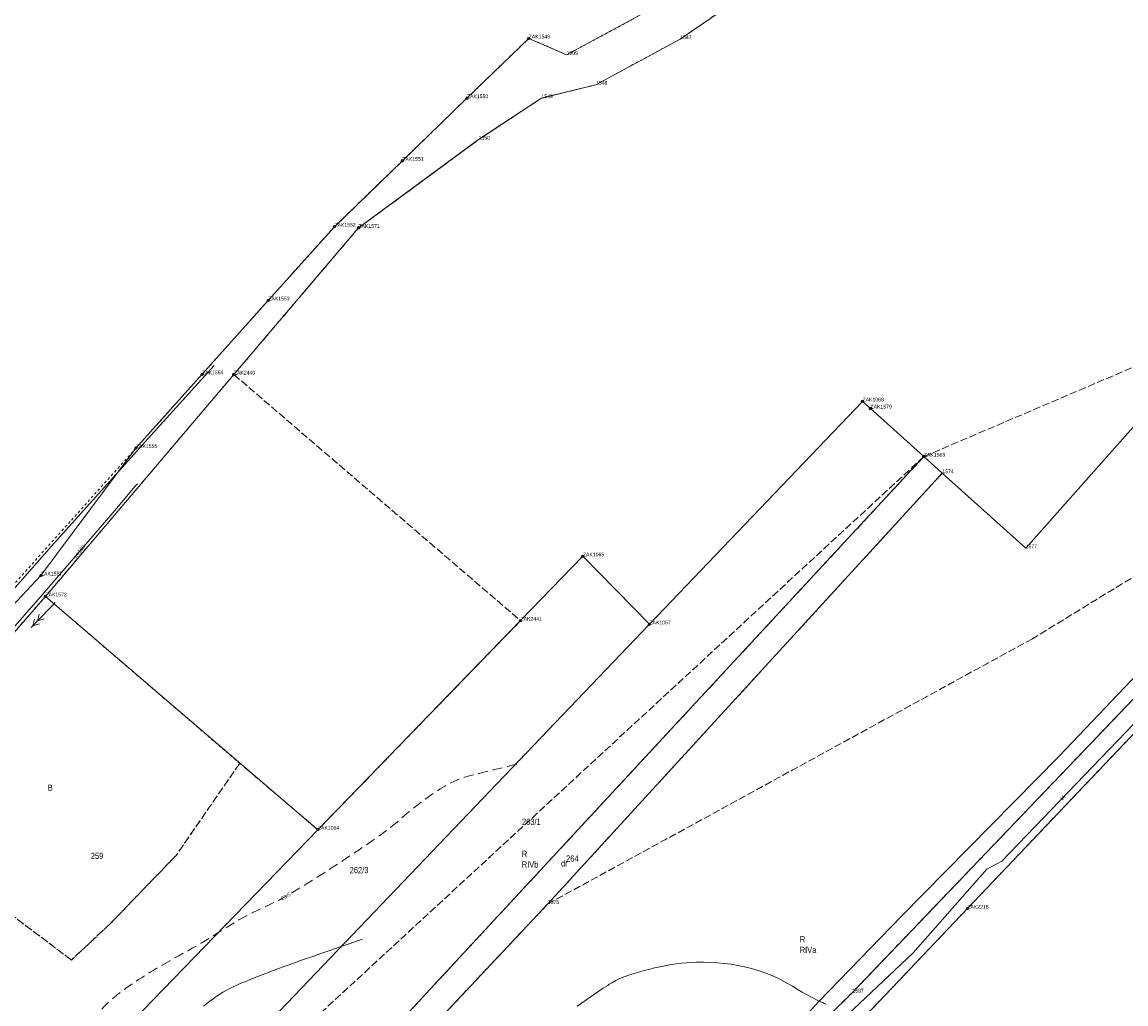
# Model space of a CAD drawing. Header units: metres. Extents: x 6551181 to 6555585, y 5935140 to 5937297.
# Tile 63 of 97: x 6551353 to 6551575, y 5936166 to 5936364. Entities that reach past the tile are written whole.
import ezdxf
from ezdxf.enums import TextEntityAlignment as Align

# ---------------------------------------------------------------- set-up
doc = ezdxf.new("R2010")
doc.units = ezdxf.units.M
for name, pattern in [('1.5_0.5', [2, 1.5, -0.5]), ('2.0_1.0', [3, 2, -1]), ('218-500', [1, 0.5, -0.5]), ('219-500', [0])]:
    doc.linetypes.add(name, pattern=pattern)
for name, color, linetype in [('202-Punkt graniczny stabilizowany trwale', 7, 'Continuous'), ('202-Punkt graniczny stabilizowany trwale-Atr103', 7, 'Continuous'), ('203-Punkt załamania granicy działki nie stabilizowany', 7, 'Continuous'), ('203-Punkt załamania granicy działki nie stabilizowany-Atr104', 7, 'Continuous'), ('209-Opis konturu klasyfikacyjnego', 7, 'Continuous'), ('210-Oznaczenie użytku', 7, 'Continuous'), ('211-Nr działki', 7, 'Continuous'), ('217-Granica konturu klasyfikcyjnego', 7, 'Continuous'), ('218-Granica użytku', 7, 'Continuous'), ('219-Linia granicy', 7, 'Continuous'), ('811-Warstwica ciągła linia', 7, 'Continuous'), ('812-Warstwica pomocnicza linia', 7, 'Continuous'), ('812-Warstwica pomocnicza linia-Atr2', 7, 'Continuous'), ('przewód elektroenergetyczny (linia)', 7, 'Continuous'), ('przewód elektroenergetyczny średniego napięcia (linia) - symbol', 7, 'Continuous'), ('przewód telekomunikacyjny (linia)', 7, 'Continuous'), ('przewód telekomunikacyjny (linia)-Atr1', 7, 'Continuous'), ('przewód wodociągowy (linia)', 7, 'Continuous'), ('przewód wodociągowy (linia)-Atr1', 7, 'Continuous')]:
    doc.layers.add(name, color=color, linetype=linetype)
doc.styles.get("Standard").update_dxf_attribs({"font": 'arial.ttf'})

# ---------------------------------------------------------------- blocks, each defined once
blk = doc.blocks.new('202')
at = {"color": 0, "linetype": 'Continuous', "lineweight": -2}
blk.add_circle((0, 0), 2.5, dxfattribs=at)
blk = doc.blocks.new('203')
at = {"linetype": 'Continuous', "lineweight": 0}
h = blk.add_hatch(color=0, dxfattribs=at)
edge = h.paths.add_edge_path()
edge.add_arc((0, 0), 0.045, 0, 360)
blk = doc.blocks.new('PE03')
at = {"color": 0, "linetype": 'Continuous', "lineweight": 13}
for p, q in [((0.9, 0), (0, 0)), ((0.9, 0), (2.3, 0)), ((2.3, 0), (3.7, 0)), ((3.7, 0), (5.1, 0)), ((5.1, 0), (3.888, 0.7)), ((5.1, 0), (3.888, -0.7)), ((5.1, 0), (6.5, 0)), ((6.5, 0), (5.288, 0.7)), ((6.5, 0), (5.288, -0.7)), ((6.5, 0), (7, 0))]:
    blk.add_line(p, q, dxfattribs=at)

msp = doc.modelspace()

# ---------------------------------------------------------------- linework, layer by layer
at = {"layer": '217-Granica konturu klasyfikcyjnego', "color": 3, "linetype": '1.5_0.5', "lineweight": 18, "flags": 128}
for points in [[(6551497.96, 5936368.59), (6551485.58, 5936360.11)], [(6551485.58, 5936360.11), (6551468.57, 5936350.9)], [(6551468.57, 5936350.9), (6551457.57, 5936348.19)], [(6551457.57, 5936348.19), (6551444.91, 5936339.83)], [(6551444.91, 5936339.83), (6551420.67, 5936322.04)], [(6551420.67, 5936322.04), (6551395.54, 5936292.48)], [(6551534.72, 5936275.94), (6551610.43, 5936308.25)], [(6551395.54, 5936292.48), (6551453.36, 5936242.86)], [(6551632.81, 5936285.81), (6551556.64, 5936239.23)], [(6551534.72, 5936275.94), (6551374.72, 5936128.43)], [(6551386.66, 5936116.29), (6551534.72, 5936275.94)], [(6551453.36, 5936242.86), (6551412.5, 5936200.72)], [(6551556.64, 5936239.23), (6551458.86, 5936185.75)], [(6551520.29, 5936167.9), (6551589.23, 5936239.86)], [(6551396.72, 5936214.1), (6551383.89, 5936195.54)], [(6551412.5, 5936200.72), (6551396.72, 5936214.1)], [(6551383.89, 5936195.54), (6551370.72, 5936181.89)], [(6551458.86, 5936185.75), (6551431.95, 5936157.17)], [(6551362.78, 5936174.45), (6551351.05, 5936183.28)], [(6551370.72, 5936181.89), (6551362.78, 5936174.45)], [(6551501.07, 5936148.95), (6551520.29, 5936167.9)]]:
    msp.add_lwpolyline(points, dxfattribs=at)
at = {"layer": '218-Granica użytku', "color": 3, "linetype": '218-500', "lineweight": 18, "flags": 128}
for points in [[(6551485.58, 5936360.11), (6551497.96, 5936368.59)], [(6551481.4, 5936367.04), (6551462.65, 5936356.9)], [(6551455.02, 5936360.25), (6551442.55, 5936348.19)], [(6551462.65, 5936356.9), (6551455.02, 5936360.25)], [(6551468.57, 5936350.9), (6551485.58, 5936360.11)], [(6551457.57, 5936348.19), (6551468.57, 5936350.9)], [(6551442.55, 5936348.19), (6551429.52, 5936335.56)], [(6551444.91, 5936339.83), (6551457.57, 5936348.19)], [(6551420.67, 5936322.04), (6551444.91, 5936339.83)], [(6551429.52, 5936335.56), (6551415.81, 5936322.28)], [(6551395.54, 5936292.48), (6551420.67, 5936322.04)], [(6551415.81, 5936322.28), (6551402.47, 5936307.42)], [(6551402.47, 5936307.42), (6551389.13, 5936292.53)], [(6551534.72, 5936275.94), (6551610.43, 5936308.25)], [(6551357.52, 5936247.75), (6551395.54, 5936292.48)], [(6551389.13, 5936292.53), (6551375.79, 5936277.66)], [(6551395.54, 5936292.48), (6551453.36, 5936242.86)], [(6551632.81, 5936285.81), (6551556.64, 5936239.23)], [(6551375.79, 5936277.66), (6551362.5, 5936262.83)], [(6551534.72, 5936275.94), (6551374.72, 5936128.43)], [(6551386.66, 5936116.29), (6551534.72, 5936275.94)], [(6551538.44, 5936272.59), (6551534.72, 5936275.94)], [(6551458.86, 5936185.75), (6551538.44, 5936272.59)], [(6551362.5, 5936262.83), (6551329.51, 5936226.04)], [(6551357.52, 5936247.75), (6551323.06, 5936208.21)], [(6551396.72, 5936214.1), (6551357.52, 5936247.75)], [(6551453.36, 5936242.86), (6551412.5, 5936200.72)], [(6551556.64, 5936239.23), (6551458.86, 5936185.75)], [(6551520.29, 5936167.9), (6551589.23, 5936239.86)], [(6551563.42, 5936205.77), (6551585.67, 5936229.15)], [(6551383.89, 5936195.54), (6551396.72, 5936214.1)], [(6551412.5, 5936200.72), (6551396.72, 5936214.1)], [(6551559.31, 5936201.46), (6551563.42, 5936205.77)], [(6551549.98, 5936191.64), (6551559.31, 5936201.46)], [(6551370.72, 5936181.89), (6551383.89, 5936195.54)], [(6551543.47, 5936184.79), (6551549.98, 5936191.64)], [(6551431.95, 5936157.17), (6551458.86, 5936185.75)], [(6551520.56, 5936160.7), (6551543.47, 5936184.79)], [(6551351.05, 5936183.28), (6551362.78, 5936174.45)], [(6551362.78, 5936174.45), (6551370.72, 5936181.89)], [(6551501.07, 5936148.95), (6551520.29, 5936167.9)]]:
    msp.add_lwpolyline(points, dxfattribs=at)
at = {"layer": '219-Linia granicy', "color": 7, "linetype": '219-500', "lineweight": 18, "flags": 128}
for points in [[(6551555.26, 5936257.45), (6551659.72, 5936375.2)], [(6551497.96, 5936368.59), (6551485.58, 5936360.11)], [(6551462.65, 5936356.9), (6551481.4, 5936367.04)], [(6551455.02, 5936360.25), (6551442.55, 5936348.19)], [(6551455.02, 5936360.25), (6551462.65, 5936356.9)], [(6551485.58, 5936360.11), (6551468.57, 5936350.9)], [(6551468.57, 5936350.9), (6551457.57, 5936348.19)], [(6551442.55, 5936348.19), (6551429.52, 5936335.56)], [(6551457.57, 5936348.19), (6551444.91, 5936339.83)], [(6551444.91, 5936339.83), (6551420.67, 5936322.04)], [(6551429.52, 5936335.56), (6551415.81, 5936322.28)], [(6551395.54, 5936292.48), (6551420.67, 5936322.04)], [(6551415.81, 5936322.28), (6551402.47, 5936307.42)], [(6551402.47, 5936307.42), (6551389.13, 5936292.53)], [(6551357.52, 5936247.75), (6551395.54, 5936292.48)], [(6551389.13, 5936292.53), (6551375.79, 5936277.66)], [(6551522.35, 5936287.07), (6551479.35, 5936242.12)], [(6551523.95, 5936285.63), (6551522.35, 5936287.07)], [(6551534.72, 5936275.94), (6551523.95, 5936285.63)], [(6551375.79, 5936277.66), (6551356.63, 5936251.96)], [(6551534.72, 5936275.94), (6551386.66, 5936116.29)], [(6551534.72, 5936275.94), (6551538.44, 5936272.59)], [(6551538.44, 5936272.59), (6551458.87, 5936185.76)], [(6551538.44, 5936272.59), (6551555.26, 5936257.45)], [(6551465.94, 5936255.83), (6551453.36, 5936242.86)], [(6551479.35, 5936242.12), (6551465.94, 5936255.83)], [(6551356.63, 5936251.96), (6551329.89, 5936223.47)], [(6551323.06, 5936208.21), (6551357.52, 5936247.75)], [(6551412.5, 5936200.72), (6551357.52, 5936247.75)], [(6551412.5, 5936200.72), (6551453.36, 5936242.86)], [(6551479.35, 5936242.12), (6551372.63, 5936130.56)], [(6551589.23, 5936239.86), (6551520.29, 5936167.9)], [(6551543.47, 5936184.79), (6551585.67, 5936229.15)], [(6551412.5, 5936200.72), (6551358.45, 5936145)], [(6551458.87, 5936185.76), (6551431.95, 5936157.17)], [(6551520.56, 5936160.7), (6551543.47, 5936184.79)], [(6551520.29, 5936167.9), (6551501.07, 5936148.95)]]:
    msp.add_lwpolyline(points, dxfattribs=at)
at = {"layer": '811-Warstwica ciągła linia', "color": 32, "linetype": 'Continuous', "lineweight": 13, "flags": 128}
for points in [[(6551421.47, 5936178.65), (6551420.242, 5936178.223), (6551419.014, 5936177.797), (6551417.786, 5936177.371), (6551416.558, 5936176.945), (6551415.33, 5936176.519), (6551414.102, 5936176.093), (6551412.874, 5936175.668), (6551411.646, 5936175.242), (6551410.418, 5936174.816), (6551409.19, 5936174.39), (6551407.944, 5936173.954), (6551406.701, 5936173.51), (6551405.461, 5936173.06), (6551404.224, 5936172.602), (6551402.989, 5936172.138), (6551401.756, 5936171.668), (6551400.525, 5936171.191), (6551399.295, 5936170.707), (6551398.067, 5936170.217), (6551396.84, 5936169.72), (6551396.113, 5936169.409), (6551395.398, 5936169.074), (6551394.694, 5936168.716), (6551394.001, 5936168.336), (6551393.319, 5936167.936), (6551392.648, 5936167.518), (6551391.987, 5936167.082), (6551391.335, 5936166.629), (6551390.693, 5936166.161), (6551390.06, 5936165.68), (6551389.398, 5936165.161)], [(6551514.962, 5936165.549), (6551514.779, 5936165.629), (6551514.596, 5936165.71), (6551514.413, 5936165.79), (6551514.23, 5936165.87), (6551513.185, 5936166.356), (6551512.166, 5936166.878), (6551511.165, 5936167.427), (6551510.174, 5936167.996), (6551509.186, 5936168.575), (6551508.193, 5936169.156), (6551507.187, 5936169.731), (6551506.162, 5936170.29), (6551505.109, 5936170.826), (6551504.02, 5936171.33), (6551502.67, 5936171.878), (6551501.311, 5936172.351), (6551499.942, 5936172.753), (6551498.567, 5936173.089), (6551497.185, 5936173.364), (6551495.799, 5936173.583), (6551494.41, 5936173.75), (6551493.02, 5936173.87), (6551491.629, 5936173.949), (6551490.24, 5936173.99), (6551488.85, 5936173.987), (6551487.84, 5936173.95), (6551486.829, 5936173.886), (6551485.817, 5936173.793), (6551484.805, 5936173.674), (6551483.793, 5936173.527), (6551482.782, 5936173.355), (6551481.772, 5936173.156), (6551480.764, 5936172.932), (6551480.14, 5936172.78), (6551479.758, 5936172.685), (6551478.826, 5936172.452), (6551477.898, 5936172.214), (6551476.977, 5936171.964), (6551476.065, 5936171.696), (6551475.165, 5936171.403), (6551474.28, 5936171.079), (6551473.413, 5936170.716), (6551472.567, 5936170.308), (6551471.744, 5936169.849), (6551471.27, 5936169.55), (6551470.946, 5936169.336), (6551470.057, 5936168.744), (6551469.172, 5936168.149), (6551468.293, 5936167.552), (6551467.417, 5936166.952), (6551466.544, 5936166.349), (6551465.673, 5936165.743), (6551464.805, 5936165.135)]]:
    msp.add_lwpolyline(points, dxfattribs=at)
at = {"layer": '812-Warstwica pomocnicza linia', "color": 32, "linetype": '2.0_1.0', "lineweight": 13, "flags": 128}
msp.add_lwpolyline([(6551452.6, 5936213.93), (6551451.649, 5936213.699), (6551450.698, 5936213.467), (6551449.747, 5936213.236), (6551448.796, 5936213.004), (6551447.845, 5936212.772), (6551446.894, 5936212.54), (6551445.943, 5936212.308), (6551444.992, 5936212.076), (6551444.041, 5936211.843), (6551443.09, 5936211.61), (6551442.051, 5936211.315), (6551441.036, 5936210.95), (6551440.043, 5936210.524), (6551439.071, 5936210.043), (6551438.117, 5936209.516), (6551437.181, 5936208.951), (6551436.259, 5936208.355), (6551435.352, 5936207.736), (6551434.456, 5936207.102), (6551433.57, 5936206.46), (6551432.684, 5936205.793), (6551431.817, 5936205.105), (6551430.965, 5936204.402), (6551430.122, 5936203.689), (6551429.284, 5936202.974), (6551428.445, 5936202.26), (6551427.6, 5936201.556), (6551426.744, 5936200.865), (6551425.872, 5936200.195), (6551424.98, 5936199.55), (6551424.147, 5936198.972), (6551423.314, 5936198.395), (6551422.478, 5936197.821), (6551421.641, 5936197.249), (6551420.803, 5936196.679), (6551419.962, 5936196.112), (6551419.12, 5936195.547), (6551418.276, 5936194.985), (6551417.429, 5936194.426), (6551416.58, 5936193.87), (6551415.57, 5936193.213), (6551414.558, 5936192.558), (6551413.544, 5936191.907), (6551412.529, 5936191.259), (6551411.511, 5936190.616), (6551410.49, 5936189.977), (6551409.466, 5936189.344), (6551408.438, 5936188.716), (6551407.406, 5936188.095), (6551406.37, 5936187.48), (6551405.32, 5936186.889), (6551404.344, 5936186.38), (6551403.355, 5936185.892), (6551402.359, 5936185.418), (6551401.359, 5936184.951), (6551400.359, 5936184.485), (6551399.363, 5936184.01), (6551398.376, 5936183.521), (6551397.401, 5936183.009), (6551396.53, 5936182.52), (6551396.441, 5936182.468), (6551395.687, 5936182.02), (6551394.936, 5936181.564), (6551394.19, 5936181.102), (6551393.445, 5936180.635), (6551392.702, 5936180.167), (6551391.959, 5936179.699), (6551391.214, 5936179.233), (6551390.467, 5936178.771), (6551389.717, 5936178.315), (6551389.05, 5936177.92), (6551388.962, 5936177.868), (6551388.059, 5936177.345), (6551387.152, 5936176.829), (6551386.243, 5936176.316), (6551385.332, 5936175.807), (6551384.42, 5936175.299), (6551383.508, 5936174.79), (6551382.597, 5936174.279), (6551381.689, 5936173.765), (6551380.783, 5936173.245), (6551379.97, 5936172.77), (6551379.882, 5936172.718), (6551379.278, 5936172.359), (6551378.678, 5936171.995), (6551378.08, 5936171.627), (6551377.485, 5936171.255), (6551376.892, 5936170.878), (6551376.303, 5936170.497), (6551375.717, 5936170.111), (6551375.133, 5936169.719), (6551374.553, 5936169.323), (6551374.06, 5936168.98), (6551373.976, 5936168.921), (6551373.744, 5936168.754), (6551373.514, 5936168.586), (6551373.285, 5936168.415), (6551373.058, 5936168.242), (6551372.832, 5936168.068), (6551372.607, 5936167.893), (6551372.383, 5936167.716), (6551372.158, 5936167.54), (6551371.934, 5936167.363), (6551371.79, 5936167.25), (6551371.709, 5936167.187), (6551371.531, 5936167.046), (6551371.354, 5936166.904), (6551371.179, 5936166.761), (6551371.004, 5936166.617), (6551370.831, 5936166.471), (6551370.659, 5936166.323), (6551370.488, 5936166.173), (6551370.319, 5936166.021), (6551370.151, 5936165.866), (6551370.06, 5936165.78), (6551369.985, 5936165.708), (6551369.232, 5936164.948), (6551368.518, 5936164.159), (6551367.838, 5936163.343), (6551367.188, 5936162.504), (6551366.563, 5936161.645), (6551365.958, 5936160.768), (6551365.369, 5936159.878), (6551364.79, 5936158.976), (6551364.217, 5936158.066), (6551363.7, 5936157.24), (6551363.645, 5936157.152), (6551363.099, 5936156.289), (6551362.55, 5936155.426), (6551362.008, 5936154.561), (6551361.481, 5936153.691), (6551360.978, 5936152.811), (6551360.508, 5936151.919), (6551360.08, 5936151.013), (6551359.703, 5936150.088), (6551359.386, 5936149.141), (6551359.16, 5936148.27), (6551359.138, 5936148.17), (6551359.065, 5936147.843), (6551358.993, 5936147.516), (6551358.922, 5936147.189), (6551358.85, 5936146.862), (6551358.78, 5936146.535), (6551358.709, 5936146.208), (6551358.639, 5936145.881), (6551358.568, 5936145.554), (6551358.498, 5936145.227), (6551358.45, 5936145)], dxfattribs=at)
at = {"layer": 'przewód elektroenergetyczny (linia)', "color": 1, "linetype": 'Continuous', "lineweight": 18, "flags": 128}
msp.add_lwpolyline([(6551391.54, 5936294.31), (6551380.06, 5936281.62), (6551358.77, 5936257.9), (6551329.01, 5936224.16), (6551314.72, 5936224.8), (6551314.39, 5936215.26), (6551314.53, 5936211.21), (6551313.94, 5936203.62), (6551313.84, 5936200.62), (6551310.94, 5936199.63), (6551307.5, 5936192.69), (6551307.8, 5936191.46), (6551306.51, 5936190.44), (6551304.83, 5936190.16)], dxfattribs=at)
at = {"layer": 'przewód telekomunikacyjny (linia)', "color": 30, "linetype": 'Continuous', "lineweight": 18, "flags": 128}
msp.add_lwpolyline([(6551431.93, 5936068.47), (6551518.11, 5936162.27), (6551532.55, 5936175.9), (6551540.96, 5936185.42), (6551547.44, 5936192.74), (6551550.46, 5936194.39), (6551583.79, 5936229.06), (6551696.61, 5936347.74), (6551699.76, 5936351.53), (6551733.82, 5936386.57), (6551815.48, 5936471.57), (6551816.69, 5936474.44), (6551852.05, 5936511.45), (6551880.86, 5936542.73), (6551892.88, 5936536.52)], dxfattribs=at)
at = {"layer": 'przewód wodociągowy (linia)', "color": 5, "linetype": 'Continuous', "lineweight": 18, "flags": 128}
for points in [[(6551416.5, 5936062.93), (6551416.86, 5936063.27), (6551427.63, 5936072.66), (6551513.5, 5936166.06), (6551530.15, 5936183.22), (6551561.95, 5936215.48), (6551625.77, 5936282.45), (6551684.74, 5936345.46), (6551721.85, 5936383.5), (6551772.78, 5936435.31), (6551812.45, 5936476.98), (6551842.93, 5936509), (6551902.24, 5936573.28), (6551907.25, 5936578.97)], [(6551310.38, 5936217.86), (6551310.51, 5936217.86), (6551328.36, 5936215.46), (6551356.91, 5936248.12), (6551371.94, 5936265.55), (6551375.55, 5936269.92), (6551376.12, 5936270.46)]]:
    msp.add_lwpolyline(points, dxfattribs=at)

# ---------------------------------------------------------------- block references
at = {"layer": '202-Punkt graniczny stabilizowany trwale', "color": 7, "linetype": 'Continuous', "lineweight": 18, "xscale": 0.1, "yscale": 0.1}
for p in [(6551455.02, 5936360.25), (6551442.55, 5936348.19), (6551429.52, 5936335.56), (6551415.81, 5936322.28), (6551420.67, 5936322.04), (6551402.47, 5936307.42), (6551389.13, 5936292.53), (6551395.54, 5936292.48), (6551522.35, 5936287.07), (6551523.95, 5936285.63), (6551375.79, 5936277.66), (6551534.72, 5936275.94), (6551465.94, 5936255.83), (6551356.63, 5936251.96), (6551357.52, 5936247.75), (6551453.36, 5936242.86), (6551479.35, 5936242.12), (6551412.5, 5936200.72), (6551543.47, 5936184.79)]:
    msp.add_blockref('202', p, dxfattribs=at)
at = {"layer": '203-Punkt załamania granicy działki nie stabilizowany', "color": 7, "linetype": 'Continuous', "lineweight": 18}
for p in [(6551485.58, 5936360.11), (6551462.65, 5936356.9), (6551468.57, 5936350.9), (6551457.57, 5936348.19), (6551444.91, 5936339.83), (6551538.44, 5936272.59), (6551555.26, 5936257.45), (6551458.87, 5936185.76), (6551520.29, 5936167.9)]:
    msp.add_blockref('203', p, dxfattribs=at)
at = {"layer": 'przewód elektroenergetyczny średniego napięcia (linia) - symbol', "color": 1, "linetype": 'Continuous', "lineweight": 18, "rotation": 225.862}
msp.add_blockref('PE03', (6551359.49, 5936246.49), dxfattribs=at)

# ---------------------------------------------------------------- texts
at = {"layer": '202-Punkt graniczny stabilizowany trwale-Atr103', "color": 7, "width": 0.9}
for s, p in [('ZAK1549', (6551455.02, 5936360.25)), ('ZAK1550', (6551442.55, 5936348.19)), ('ZAK1551', (6551429.52, 5936335.56)), ('ZAK1552', (6551415.81, 5936322.28)), ('ZAK1571', (6551420.67, 5936322.04)), ('ZAK1553', (6551402.47, 5936307.42)), ('ZAK1554', (6551389.13, 5936292.53)), ('ZAK2440', (6551395.54, 5936292.48)), ('ZAK1068', (6551522.35, 5936287.07)), ('ZAK1570', (6551523.95, 5936285.63)), ('ZAK1555', (6551375.79, 5936277.66)), ('ZAK1568', (6551534.72, 5936275.94)), ('ZAK1065', (6551465.94, 5936255.83)), ('ZAK1557', (6551356.63, 5936251.96)), ('ZAK1572', (6551357.52, 5936247.75)), ('ZAK2441', (6551453.36, 5936242.86)), ('ZAK1067', (6551479.35, 5936242.12)), ('ZAK1064', (6551412.5, 5936200.72)), ('ZAK2218', (6551543.47, 5936184.79))]:
    msp.add_text(s, height=0.75, dxfattribs=at).set_placement(p)
at = {"layer": '203-Punkt załamania granicy działki nie stabilizowany-Atr104', "color": 7, "width": 0.9}
for s, p in [('1547', (6551485.58, 5936360.11)), ('1509', (6551462.65, 5936356.9)), ('1548', (6551468.57, 5936350.9)), ('1549', (6551457.57, 5936348.19)), ('1550', (6551444.91, 5936339.83)), ('1574', (6551538.44, 5936272.59)), ('1577', (6551555.26, 5936257.45)), ('1575', (6551458.87, 5936185.76)), ('1587', (6551520.29, 5936167.9))]:
    msp.add_text(s, height=0.75, dxfattribs=at).set_placement(p)
at = {"layer": '209-Opis konturu klasyfikacyjnego', "color": 3, "linetype": 'Continuous', "lineweight": 18, "width": 0.79}
for s, p in [('RIVb', (6551453.61, 5936194.32)), ('RIVa', (6551509.68, 5936177.11))]:
    msp.add_text(s, height=1.25, dxfattribs=at).set_placement(p, align=Align.TOP_LEFT)
at = {"layer": '210-Oznaczenie użytku', "color": 3, "linetype": 'Continuous', "lineweight": 18, "width": 0.79}
for s, p in [('B', (6551358, 5936208.58)), ('R', (6551453.62, 5936195.22)), ('dr', (6551461.53, 5936193.3)), ('R', (6551509.69, 5936178.01))]:
    msp.add_text(s, height=1.25, dxfattribs=at).set_placement(p)
at = {"layer": '211-Nr działki', "color": 7, "linetype": 'Continuous', "lineweight": 18, "width": 0.79}
for s, p in [('263/1', (6551453.65, 5936201.69)), ('264', (6551462.55, 5936194.28))]:
    msp.add_text(s, height=1.25, dxfattribs=at).set_placement(p)
for s, p in [('259', (6551366.68, 5936196.07)), ('262/3', (6551418.9, 5936193.2))]:
    msp.add_text(s, height=1.25, dxfattribs=at).set_placement(p, align=Align.TOP_LEFT)
at = {"layer": '812-Warstwica pomocnicza linia-Atr2', "color": 32, "width": 0.907}
msp.add_text('23.5', height=0.75, rotation=30.08, dxfattribs=at).set_placement((6551406.01, 5936187.29), align=Align.MIDDLE_CENTER)
at = {"layer": 'przewód telekomunikacyjny (linia)-Atr1', "color": 30, "width": 0.9}
msp.add_text('tA', height=0.75, rotation=46.129, dxfattribs=at).set_placement((6551562.428, 5936206.839), align=Align.MIDDLE_LEFT)
at = {"layer": 'przewód wodociągowy (linia)-Atr1', "color": 5, "width": 0.9}
msp.add_text('wo100', height=0.75, rotation=49.229, dxfattribs=at).set_placement((6551363.37, 5936255.62), align=Align.MIDDLE_LEFT)

doc.saveas('drawing.dxf')
